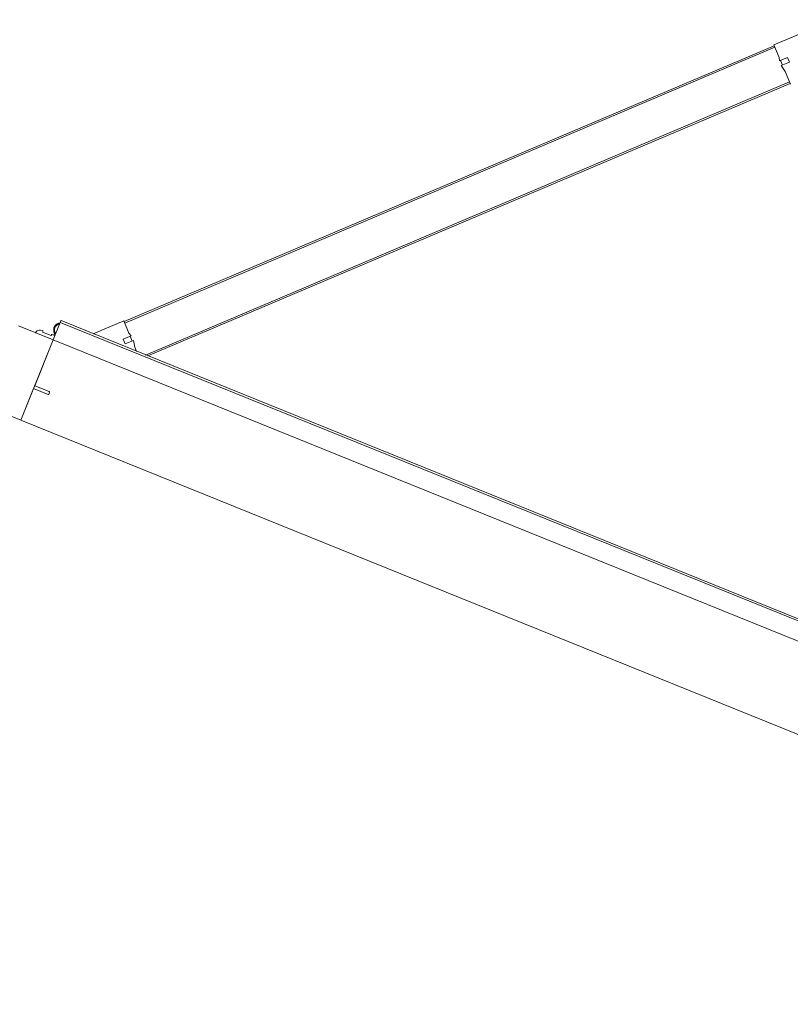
# Model space of a CAD drawing. Header units: inches. Extents: x 424 to 2043, y -237 to 445.
# Tile 112 of 256: x 743.271 to 744.176, y -107.922 to -106.767. Entities that reach past the tile are written whole.
import ezdxf

# ---------------------------------------------------------------- set-up
doc = ezdxf.new("R2010")
doc.units = ezdxf.units.IN
doc.header["$MEASUREMENT"] = 0
doc.layers.add('A-DOOR', color=31, linetype='Continuous', lineweight=9)

# ---------------------------------------------------------------- blocks, each defined once
blk = doc.blocks.new('5-panel_Bi-fold_external_door_10806 - Type 1-225860-اول')
at = {"layer": 'A-DOOR'}
for p, q in [((-1.6227, 0.7434), (-1.6764, 0.6897)), ((-1.6757, 0.689), (-2.262, 0.1027)), ((-1.6743, 0.6876), (-2.2606, 0.1012)), ((-1.6764, 0.6897), (-1.6652, 0.6785)), ((-1.6757, 0.689), (-1.6743, 0.6876)), ((-1.6632, 0.675), (-1.6561, 0.6821)), ((-1.6561, 0.6821), (-1.6518, 0.6779)), ((-1.6652, 0.6785), (-1.6632, 0.675)), ((-1.6624, 0.6757), (-1.6582, 0.6715)), ((-1.6518, 0.6779), (-1.6592, 0.6705)), ((-1.6592, 0.6705), (-1.6526, 0.6659)), ((-1.6526, 0.6659), (-1.641, 0.6543)), ((-1.6432, 0.6565), (-2.2239, 0.0757)), ((-1.6417, 0.655), (-2.2211, 0.0757)), ((-1.6432, 0.6565), (-1.6417, 0.655)), ((-2.2627, 0.1034), (-2.2904, 0.0757)), ((-2.2516, 0.0922), (-2.2627, 0.1034)), ((-2.2606, 0.1012), (-2.262, 0.1027)), ((-2.2551, 0.083), (-2.248, 0.0901)), ((-2.2509, 0.0788), (-2.2551, 0.083)), ((-2.248, 0.0901), (-2.2516, 0.0922)), ((-2.2435, 0.0861), (-2.2509, 0.0788)), ((-2.2445, 0.0851), (-2.2488, 0.0894)), ((-2.2389, 0.0796), (-2.2435, 0.0861)), ((2.581, 0.0759), (-2.331, 0.0759)), ((-2.331, 0.0755), (-2.331, 0.0759)), ((-2.331, 0.0743), (-2.331, 0.0755)), ((-2.331, 0.0737), (-2.331, 0.0743)), ((2.581, 0.0737), (-2.331, 0.0737)), ((-2.331, 0.0693), (-2.331, 0.0737)), ((-2.2351, 0.0757), (-2.2389, 0.0796)), ((-2.3325, 0.0594), (-2.3325, 0.0569)), ((-2.3325, 0.0594), (-2.3325, 0.0569)), ((-2.3325, 0.0594), (-2.3325, 0.0569)), ((-2.3325, 0.0594), (-2.3325, 0.0569)), ((-2.331, 0.0538), (-2.331, 0.0693)), ((-2.331, 0.0516), (-2.375, 0.0516)), ((-2.3461, 0.0569), (-2.3469, 0.0569)), ((-2.3461, 0.0569), (-2.3469, 0.0569)), ((-2.3461, 0.0553), (-2.3461, 0.0569)), ((-2.3461, 0.0553), (-2.3461, 0.0569)), ((-2.335, 0.0553), (-2.3461, 0.0553)), ((-2.331, 0.0569), (-2.335, 0.0569)), ((-2.335, 0.0569), (-2.335, 0.0553)), ((-2.331, 0.0516), (-2.331, 0.0538)), ((-2.331, -0.05), (-2.331, 0.0516)), ((-2.331, 0.0516), (2.581, 0.0516)), ((-2.331, -0.0065), (-2.331, 0.0516)), ((-2.3125, -0.0065), (-2.331, -0.0065)), ((-2.331, -0.05), (-2.331, -0.0102)), ((-2.331, -0.0102), (-2.3125, -0.0102)), ((-2.312, -0.0097), (-2.312, -0.007)), ((-2.375, -0.05), (-2.331, -0.05)), ((-2.331, -0.05), (2.581, -0.05))]:
    blk.add_line(p, q, dxfattribs=at)
at = {"layer": 'A-DOOR', "flags": 128}
blk.add_lwpolyline([(-2.3315, 0.0725), (-2.3317, 0.0724), (-2.332, 0.0722), (-2.3323, 0.072), (-2.3325, 0.0718), (-2.3328, 0.0716), (-2.333, 0.0714), (-2.3332, 0.0712), (-2.3335, 0.0709), (-2.3337, 0.0707), (-2.3339, 0.0704), (-2.3341, 0.0702), (-2.3342, 0.0699), (-2.3344, 0.0696), (-2.3346, 0.0694), (-2.3347, 0.0691), (-2.3348, 0.0688), (-2.335, 0.0685), (-2.3351, 0.0682), (-2.3352, 0.0679), (-2.3352, 0.0676), (-2.3353, 0.0673), (-2.3354, 0.067), (-2.3354, 0.0666), (-2.3355, 0.0663), (-2.3355, 0.066), (-2.3355, 0.0657), (-2.3355, 0.0654), (-2.3355, 0.065), (-2.3355, 0.0647), (-2.3354, 0.0644), (-2.3354, 0.0641), (-2.3353, 0.0638), (-2.3352, 0.0635), (-2.3351, 0.0632), (-2.335, 0.0629), (-2.3349, 0.0626), (-2.3348, 0.0623), (-2.3346, 0.062), (-2.3345, 0.0617), (-2.3343, 0.0614), (-2.3342, 0.0612), (-2.334, 0.0609), (-2.3338, 0.0606), (-2.3336, 0.0604), (-2.3334, 0.0602), (-2.3331, 0.0599), (-2.3329, 0.0597), (-2.3327, 0.0595), (-2.3324, 0.0593), (-2.3322, 0.0591), (-2.3319, 0.0589), (-2.3316, 0.0587), (-2.3313, 0.0586), (-2.3311, 0.0584)], dxfattribs=at)
blk.add_lwpolyline([(-2.3315, 0.0725), (-2.3317, 0.0724), (-2.332, 0.0722), (-2.3323, 0.072), (-2.3325, 0.0718), (-2.3328, 0.0716), (-2.333, 0.0714), (-2.3332, 0.0712), (-2.3335, 0.0709), (-2.3337, 0.0707), (-2.3339, 0.0704), (-2.3341, 0.0702), (-2.3342, 0.0699), (-2.3344, 0.0696), (-2.3346, 0.0694), (-2.3347, 0.0691), (-2.3348, 0.0688), (-2.335, 0.0685), (-2.3351, 0.0682), (-2.3352, 0.0679), (-2.3352, 0.0676), (-2.3353, 0.0673), (-2.3354, 0.067), (-2.3354, 0.0666), (-2.3355, 0.0663), (-2.3355, 0.066), (-2.3355, 0.0657), (-2.3355, 0.0654), (-2.3355, 0.065), (-2.3355, 0.0647), (-2.3354, 0.0644), (-2.3354, 0.0641), (-2.3353, 0.0638), (-2.3352, 0.0635), (-2.3351, 0.0632), (-2.335, 0.0629), (-2.3349, 0.0626), (-2.3348, 0.0623), (-2.3346, 0.062), (-2.3345, 0.0617), (-2.3343, 0.0614), (-2.3342, 0.0612), (-2.334, 0.0609), (-2.3338, 0.0606), (-2.3336, 0.0604), (-2.3334, 0.0602), (-2.3331, 0.0599), (-2.3329, 0.0597), (-2.3327, 0.0595), (-2.3324, 0.0593), (-2.3322, 0.0591), (-2.3319, 0.0589), (-2.3316, 0.0587), (-2.3313, 0.0586), (-2.3311, 0.0584)], dxfattribs=at)
blk.add_lwpolyline([(-2.3315, 0.0725), (-2.3317, 0.0724), (-2.332, 0.0722), (-2.3323, 0.072), (-2.3325, 0.0718), (-2.3328, 0.0716), (-2.333, 0.0714), (-2.3332, 0.0712), (-2.3335, 0.0709), (-2.3337, 0.0707), (-2.3339, 0.0704), (-2.3341, 0.0702), (-2.3342, 0.0699), (-2.3344, 0.0696), (-2.3346, 0.0694), (-2.3347, 0.0691), (-2.3348, 0.0688), (-2.335, 0.0685), (-2.3351, 0.0682), (-2.3352, 0.0679), (-2.3352, 0.0676), (-2.3353, 0.0673), (-2.3354, 0.067), (-2.3354, 0.0666), (-2.3355, 0.0663), (-2.3355, 0.066), (-2.3355, 0.0657), (-2.3355, 0.0654), (-2.3355, 0.065), (-2.3355, 0.0647), (-2.3354, 0.0644), (-2.3354, 0.0641), (-2.3353, 0.0638), (-2.3352, 0.0635), (-2.3351, 0.0632), (-2.335, 0.0629), (-2.3349, 0.0626), (-2.3348, 0.0623), (-2.3346, 0.062), (-2.3345, 0.0617), (-2.3343, 0.0614), (-2.3342, 0.0612), (-2.334, 0.0609), (-2.3338, 0.0606), (-2.3336, 0.0604), (-2.3334, 0.0602), (-2.3331, 0.0599), (-2.3329, 0.0597), (-2.3327, 0.0595), (-2.3324, 0.0593), (-2.3322, 0.0591), (-2.3319, 0.0589), (-2.3316, 0.0587), (-2.3313, 0.0586), (-2.3311, 0.0584)], dxfattribs=at)
blk.add_lwpolyline([(-2.3315, 0.0725), (-2.3317, 0.0724), (-2.332, 0.0722), (-2.3323, 0.072), (-2.3325, 0.0718), (-2.3328, 0.0716), (-2.333, 0.0714), (-2.3332, 0.0712), (-2.3335, 0.0709), (-2.3337, 0.0707), (-2.3339, 0.0704), (-2.3341, 0.0702), (-2.3342, 0.0699), (-2.3344, 0.0696), (-2.3346, 0.0694), (-2.3347, 0.0691), (-2.3348, 0.0688), (-2.335, 0.0685), (-2.3351, 0.0682), (-2.3352, 0.0679), (-2.3352, 0.0676), (-2.3353, 0.0673), (-2.3354, 0.067), (-2.3354, 0.0666), (-2.3355, 0.0663), (-2.3355, 0.066), (-2.3355, 0.0657), (-2.3355, 0.0654), (-2.3355, 0.065), (-2.3355, 0.0647), (-2.3354, 0.0644), (-2.3354, 0.0641), (-2.3353, 0.0638), (-2.3352, 0.0635), (-2.3351, 0.0632), (-2.335, 0.0629), (-2.3349, 0.0626), (-2.3348, 0.0623), (-2.3346, 0.062), (-2.3345, 0.0617), (-2.3343, 0.0614), (-2.3342, 0.0612), (-2.334, 0.0609), (-2.3338, 0.0606), (-2.3336, 0.0604), (-2.3334, 0.0602), (-2.3331, 0.0599), (-2.3329, 0.0597), (-2.3327, 0.0595), (-2.3324, 0.0593), (-2.3322, 0.0591), (-2.3319, 0.0589), (-2.3316, 0.0587), (-2.3313, 0.0586), (-2.3311, 0.0584)], dxfattribs=at)
blk.add_lwpolyline([(-2.3315, 0.0725), (-2.3317, 0.0724), (-2.332, 0.0722), (-2.3323, 0.072), (-2.3325, 0.0718), (-2.3328, 0.0716), (-2.333, 0.0714), (-2.3332, 0.0712), (-2.3335, 0.0709), (-2.3337, 0.0707), (-2.3339, 0.0704), (-2.3341, 0.0702), (-2.3342, 0.0699), (-2.3344, 0.0696), (-2.3346, 0.0694), (-2.3347, 0.0691), (-2.3348, 0.0688), (-2.335, 0.0685), (-2.3351, 0.0682), (-2.3352, 0.0679), (-2.3352, 0.0676), (-2.3353, 0.0673), (-2.3354, 0.067), (-2.3354, 0.0666), (-2.3355, 0.0663), (-2.3355, 0.066), (-2.3355, 0.0657), (-2.3355, 0.0654), (-2.3355, 0.065), (-2.3355, 0.0647), (-2.3354, 0.0644), (-2.3354, 0.0641), (-2.3353, 0.0638), (-2.3352, 0.0635), (-2.3351, 0.0632), (-2.335, 0.0629), (-2.3349, 0.0626), (-2.3348, 0.0623), (-2.3346, 0.062), (-2.3345, 0.0617), (-2.3343, 0.0614), (-2.3342, 0.0612), (-2.334, 0.0609), (-2.3338, 0.0606), (-2.3336, 0.0604), (-2.3334, 0.0602), (-2.3331, 0.0599), (-2.3329, 0.0597), (-2.3327, 0.0595), (-2.3324, 0.0593), (-2.3322, 0.0591), (-2.3319, 0.0589), (-2.3316, 0.0587), (-2.3313, 0.0586), (-2.3311, 0.0584)], dxfattribs=at)
blk.add_lwpolyline([(-2.3315, 0.0725), (-2.3317, 0.0724), (-2.332, 0.0722), (-2.3323, 0.072), (-2.3325, 0.0718), (-2.3328, 0.0716), (-2.333, 0.0714), (-2.3332, 0.0712), (-2.3335, 0.0709), (-2.3337, 0.0707), (-2.3339, 0.0704), (-2.3341, 0.0702), (-2.3342, 0.0699), (-2.3344, 0.0696), (-2.3346, 0.0694), (-2.3347, 0.0691), (-2.3348, 0.0688), (-2.335, 0.0685), (-2.3351, 0.0682), (-2.3352, 0.0679), (-2.3352, 0.0676), (-2.3353, 0.0673), (-2.3354, 0.067), (-2.3354, 0.0666), (-2.3355, 0.0663), (-2.3355, 0.066), (-2.3355, 0.0657), (-2.3355, 0.0654), (-2.3355, 0.065), (-2.3355, 0.0647), (-2.3354, 0.0644), (-2.3354, 0.0641), (-2.3353, 0.0638), (-2.3352, 0.0635), (-2.3351, 0.0632), (-2.335, 0.0629), (-2.3349, 0.0626), (-2.3348, 0.0623), (-2.3346, 0.062), (-2.3345, 0.0617), (-2.3343, 0.0614), (-2.3342, 0.0612), (-2.334, 0.0609), (-2.3338, 0.0606), (-2.3336, 0.0604), (-2.3334, 0.0602), (-2.3331, 0.0599), (-2.3329, 0.0597), (-2.3327, 0.0595), (-2.3324, 0.0593), (-2.3322, 0.0591), (-2.3319, 0.0589), (-2.3316, 0.0587), (-2.3313, 0.0586), (-2.3311, 0.0584)], dxfattribs=at)
blk.add_lwpolyline([(-2.3315, 0.0725), (-2.3317, 0.0724), (-2.332, 0.0722), (-2.3323, 0.072), (-2.3325, 0.0718), (-2.3328, 0.0716), (-2.333, 0.0714), (-2.3332, 0.0712), (-2.3335, 0.0709), (-2.3337, 0.0707), (-2.3339, 0.0704), (-2.3341, 0.0702), (-2.3342, 0.0699), (-2.3344, 0.0696), (-2.3346, 0.0694), (-2.3347, 0.0691), (-2.3348, 0.0688), (-2.335, 0.0685), (-2.3351, 0.0682), (-2.3352, 0.0679), (-2.3352, 0.0676), (-2.3353, 0.0673), (-2.3354, 0.067), (-2.3354, 0.0666), (-2.3355, 0.0663), (-2.3355, 0.066), (-2.3355, 0.0657), (-2.3355, 0.0654), (-2.3355, 0.065), (-2.3355, 0.0647), (-2.3354, 0.0644), (-2.3354, 0.0641), (-2.3353, 0.0638), (-2.3352, 0.0635), (-2.3351, 0.0632), (-2.335, 0.0629), (-2.3349, 0.0626), (-2.3348, 0.0623), (-2.3346, 0.062), (-2.3345, 0.0617), (-2.3343, 0.0614), (-2.3342, 0.0612), (-2.334, 0.0609), (-2.3338, 0.0606), (-2.3336, 0.0604), (-2.3334, 0.0602), (-2.3331, 0.0599), (-2.3329, 0.0597), (-2.3327, 0.0595), (-2.3324, 0.0593), (-2.3322, 0.0591), (-2.3319, 0.0589), (-2.3316, 0.0587), (-2.3313, 0.0586), (-2.3311, 0.0584)], dxfattribs=at)
blk.add_lwpolyline([(-2.3315, 0.0725), (-2.3317, 0.0724), (-2.332, 0.0722), (-2.3323, 0.072), (-2.3325, 0.0718), (-2.3328, 0.0716), (-2.333, 0.0714), (-2.3332, 0.0712), (-2.3335, 0.0709), (-2.3337, 0.0707), (-2.3339, 0.0704), (-2.3341, 0.0702), (-2.3342, 0.0699), (-2.3344, 0.0696), (-2.3346, 0.0694), (-2.3347, 0.0691), (-2.3348, 0.0688), (-2.335, 0.0685), (-2.3351, 0.0682), (-2.3352, 0.0679), (-2.3352, 0.0676), (-2.3353, 0.0673), (-2.3354, 0.067), (-2.3354, 0.0666), (-2.3355, 0.0663), (-2.3355, 0.066), (-2.3355, 0.0657), (-2.3355, 0.0654), (-2.3355, 0.065), (-2.3355, 0.0647), (-2.3354, 0.0644), (-2.3354, 0.0641), (-2.3353, 0.0638), (-2.3352, 0.0635), (-2.3351, 0.0632), (-2.335, 0.0629), (-2.3349, 0.0626), (-2.3348, 0.0623), (-2.3346, 0.062), (-2.3345, 0.0617), (-2.3343, 0.0614), (-2.3342, 0.0612), (-2.334, 0.0609), (-2.3338, 0.0606), (-2.3336, 0.0604), (-2.3334, 0.0602), (-2.3331, 0.0599), (-2.3329, 0.0597), (-2.3327, 0.0595), (-2.3324, 0.0593), (-2.3322, 0.0591), (-2.3319, 0.0589), (-2.3316, 0.0587), (-2.3313, 0.0586), (-2.3311, 0.0584)], dxfattribs=at)
at = {"layer": 'A-DOOR'}
for centre, radius, start, end in [((-2.3275, 0.0656), 0.007, 124.641, 235.359), ((-2.3275, 0.0656), 0.008, 231.3178, 244.0452), ((-2.3275, 0.0656), 0.008, 231.3178, 244.0452), ((-2.3275, 0.0656), 0.008, 231.3178, 244.0452), ((-2.3275, 0.0656), 0.008, 231.3178, 244.0452), ((-2.3469, 0.0499), 0.007, 90, 159.7478), ((-2.3469, 0.0499), 0.007, 90, 159.7478), ((-2.353, 0.0521), 0.0005, 159.7478, 270), ((-2.353, 0.0521), 0.0005, 159.7478, 270), ((-2.3125, -0.007), 0.0005, 0, 90), ((-2.3125, -0.0097), 0.0005, 270, 0)]:
    blk.add_arc(centre, radius, start, end, dxfattribs=at)

msp = doc.modelspace()

# ---------------------------------------------------------------- block references
at = {"layer": 'A-DOOR', "rotation": 337.9823304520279}
msp.add_blockref('5-panel_Bi-fold_external_door_10806 - Type 1-225860-اول', (745.452, -108.0641), dxfattribs=at)

doc.saveas('drawing.dxf')
